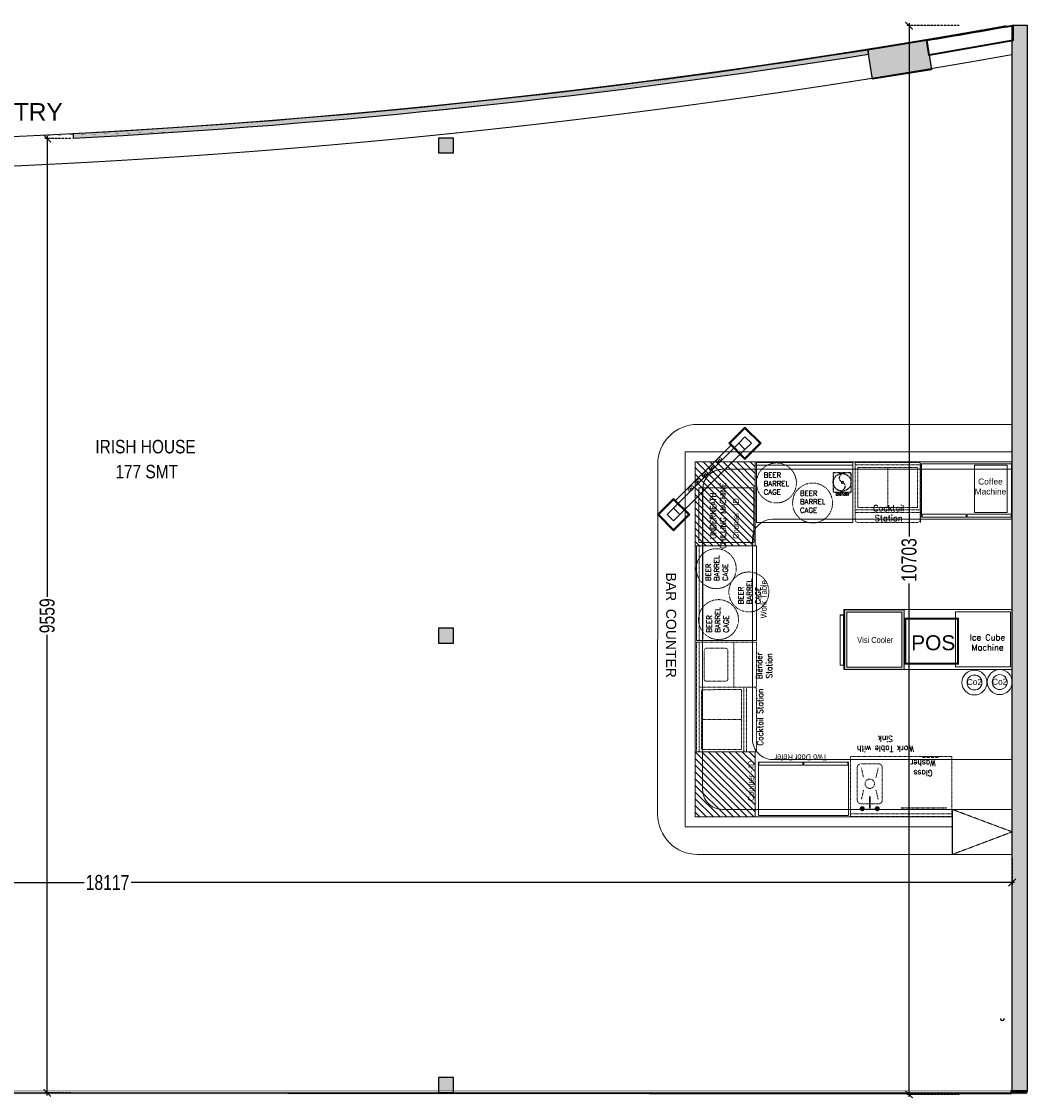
# Model space of a CAD drawing. Header units: millimetres. Extents: x 1277566 to 1493426, y 1039116 to 1145896.
# Tile 152 of 152: x 1470529 to 1480601, y 1132380 to 1143166. Entities that reach past the tile are written whole.
import ezdxf

# ---------------------------------------------------------------- set-up
doc = ezdxf.new("R2010")
doc.units = ezdxf.units.MM
doc.header["$PDMODE"] = 67
for name, pattern in [('( Hidden )', [0.375, 0.25, -0.125]), ('CONTINUA', [0]), ('DASHED', [0.75, 0.5, -0.25]), ('DASHED2', [0.375, 0.25, -0.125]), ('Hidden', [9.525, 6.35, -3.175])]:
    doc.linetypes.add(name, pattern=pattern)
for name, color, linetype, lineweight in [('A_ FURN', 26, 'Continuous', 20), ('AIRPORT EXTIING WALL', 1, 'Continuous', 20), ('BOH TEXT', 1, 'Continuous', 5), ('CKD Dimensions', 3, 'Continuous', 0), ('CKD Equipments', 252, 'Continuous', 0), ('equip', 8, 'Continuous', 9), ('FURN', 24, 'Continuous', 25), ('PRAXIS COMMENTS', 44, 'Continuous', 0), ('WALL 200', 7, 'Continuous', 35)]:
    doc.layers.add(name, color=color, linetype=linetype, lineweight=lineweight)
for name, color, linetype in [('CIVIL DIM', 7, 'Continuous'), ('CT_RETAIL TEXT', 1, 'Continuous'), ('Dimension a', 7, 'Continuous'), ('Equipment Name', 8, 'Continuous'), ('FAINTEQUIP', 253, 'Continuous'), ('kitchen equip1', 8, 'Continuous'), ('PDF2_Equipment', 253, 'Continuous'), ('PQ_204_2D', 7, 'CONTINUA'), ('PQ_BLUE_3D', 150, 'CONTINUA'), ('TEX', 156, 'Continuous'), ('WALL 150', 7, 'Continuous')]:
    doc.layers.add(name, color=color, linetype=linetype)
doc.layers.add('CT_GLAZING', color=7, linetype='Continuous', true_color=0x0000f5)
doc.layers.add('Equipment', color=7, linetype='Continuous', lineweight=9, true_color=0xcc6600)
doc.styles.add('Arial', font='arial.ttf', dxfattribs={"height": 3500})
doc.styles.add('PDF Arial', font='arial.ttf')
doc.styles.add('ROMANS', font='arial.ttf', dxfattribs={"width": 0.75})
doc.styles.get("Standard").update_dxf_attribs({"font": 'arial.ttf'})
doc.styles.add('STYLE1', font='GOTHIC.TTF', dxfattribs={"width": 0.9})
doc.dimstyles.new('1.300', dxfattribs={"dimtxt": 150, "dimasz": 75, "dimexe": 25, "dimexo": 25, "dimgap": 15, "dimtad": 0, "dimdec": 0, "dimdsep": 46, "dimtxsty": 'ROMANS', "dimblk": 'ARCHTICK', "dimcen": 0.09, "dimdle": 25, "dimclrd": 256, "dimclre": 256, "dimclrt": 256, "dimadec": 1, "dimazin": 2, "dimtfac": 1, "dimtdec": 0, "dimtmove": 2, "dimatfit": 3, "dimldrblk": 'OPEN90', "dimfxl": 100, "dimtolj": 1, "dimtzin": 0, "dimlwe": -1, "dimarcsym": 0})

# ---------------------------------------------------------------- blocks, each defined once
blk = doc.blocks.new('A$C68E25F39-flat-1-flat-1')
at = {"layer": 'Equipment', "ltscale": 25}
blk.add_line((-857, 303), (-304, 856), dxfattribs=at)
for points in [[(-163, 1040), (0, 878), (-163, 715), (-325, 878)], [(-163, 1026), (-14, 878), (-163, 729), (-311, 878)], [(-226, 878), (-163, 814), (-814, 163), (-878, 226)], [(-163, 941), (-99, 878), (-163, 814), (-226, 878)], [(-431, 700), (-417, 686), (-404, 700), (-417, 714)], [(-573, 559), (-559, 545), (-545, 559), (-559, 573)], [(-502, 630), (-488, 616), (-474, 630), (-488, 643)], [(-630, 502), (-616, 488), (-630, 474), (-643, 488)], [(-1040, 163), (-878, 0), (-715, 163), (-878, 325)], [(-700, 431), (-686, 417), (-700, 404), (-714, 417)], [(-1026, 163), (-878, 14), (-729, 163), (-878, 311)], [(-941, 163), (-878, 99), (-814, 163), (-878, 226)]]:
    blk.add_lwpolyline(points, close=True, dxfattribs=at)
for centre, major_axis in [((-494, 636), (23.2, 23.2)), ((-424, 706), (23.2, 23.2)), ((-565, 565), (23.2, 23.2)), ((-706, 424), (-23.2, -23.2)), ((-636, 494), (-23.2, -23.2))]:
    blk.add_ellipse(centre, major_axis=major_axis, ratio=0.595238, start_param=3.141593, end_param=9.424778, dxfattribs=at)
blk = doc.blocks.new('G$C03C87930')
at = {"layer": 'Equipment', "color": 254, "linetype": 'Hidden', "ltscale": 0.25, "elevation": 0}
for points in [[(535, 0), (0, 0), (0, 902), (535, 902)], [(30, 458), (30, 898), (0, 898), (0, 458)], [(30, 6), (30, 446), (0, 446), (0, 6)]]:
    blk.add_lwpolyline(points, close=True, dxfattribs=at)
blk = doc.blocks.new('G$C4A1CB15B')
at = {"layer": 'FAINTEQUIP', "color": 254, "linetype": '( Hidden )', "ltscale": 0.25, "elevation": 0}
blk.add_lwpolyline([(198, 195), (18, 195), (18, 0), (198, 0)], close=True, dxfattribs=at)
at = {"layer": 'FAINTEQUIP', "color": 254, "linetype": '( Hidden )', "ltscale": 0.25}
for radius in [88.5, 10.9]:
    blk.add_circle((109, 99, 0), radius, dxfattribs=at)
for centre, radius, start, end in [((126, 143, 0), 45.8, 105.8664, 229.1807), ((97, 59, 0), 42.9, 277.7629, 58.2387)]:
    blk.add_arc(centre, radius, start, end, dxfattribs=at)
at = {"layer": 'Equipment Name', "insert": (114, -2, 143), "char_height": 30.48, "width": 161.41, "attachment_point": 2, "style": 'STYLE1'}
blk.add_mtext('{\\Fsimplex|c0;Blender }', dxfattribs=at)
blk = doc.blocks.new('G$C6976CD5F')
at = {"layer": 'PQ_204_2D', "color": 254, "linetype": '( Hidden )', "ltscale": 0.25}
blk.add_line((517, 0, -100), (517, 460, -100), dxfattribs=at)
at = {"layer": 'PQ_BLUE_3D', "color": 254, "linetype": '( Hidden )', "ltscale": 0.25, "extrusion": (-1, 6.12323e-17, 0)}
for centre in [(-362, 592, -10), (-319, 592, -10), (-276, 592, -10), (-230, 592, -10)]:
    blk.add_circle(centre, 15, dxfattribs=at)
blk = doc.blocks.new('GFCD')
at = {"layer": 'Equipment', "ltscale": 0.25}
h = blk.add_hatch(dxfattribs=at)
h.set_pattern_fill('INSUL', color=256, angle=-1.4333)
h.set_pattern_definition([(358.56672815, (-12410586.428, 1201519.596), (0.238246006, 9.5220199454), []), (358.56672815, (-12410586.349, 1201522.77), (0.238246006, 9.5220199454), [3.175, -3.175]), (358.56672815, (-12410586.269, 1201525.944), (0.238246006, 9.5220199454), [3.175, -3.175])])
h.paths.add_polyline_path([(7661, 16946), (8261, 16931), (8246, 16332), (7646, 16347)])
h.paths.add_polyline_path([(7685, 16921), (8235, 16907), (8221, 16357), (7672, 16371)], flags=16)
for p, q in [((7712, 16955, 4454), (8217, 16942, 4454)), ((7712, 16955, 4454), (8217, 16942, 4454)), ((7713, 16988, 4454), (8218, 16975, 4454)), ((7713, 16988, 4454), (8218, 16975, 4454)), ((8215, 16937, 4454), (7714, 16950, 4454)), ((8215, 16937, 4454), (7714, 16950, 4454)), ((8215, 16942, 4454), (8215, 16932, 4454)), ((8215, 16942, 4454), (8215, 16932, 4454)), ((8217, 16942, 4454), (8218, 16975, 4454)), ((8217, 16942, 4454), (8218, 16975, 4454))]:
    blk.add_line(p, q, dxfattribs=at)
for points in [[(7661, 16946), (8261, 16931), (8246, 16332), (7646, 16347)], [(7685, 16921), (8235, 16907), (8221, 16357), (7672, 16371)]]:
    blk.add_lwpolyline(points, close=True, dxfattribs=at)
at = {"layer": 'kitchen equip1', "ltscale": 0.25}
blk.add_line((7713, 16988, 4454), (7712, 16955, 4454), dxfattribs=at)
blk = doc.blocks.new('BAR EQUIP')
at = {"layer": 'CKD Dimensions', "ltscale": 0.25}
h = blk.add_hatch(dxfattribs=at)
h.set_pattern_fill('ANSI31', color=254, scale=15, angle=270)
h.set_pattern_definition([(135, (991671.44, 1162335.35), (-33.67596, -33.67596), [])])
h.paths.add_polyline_path([(1012087, 1206017), (1012087, 1205177), (1012687, 1205177), (1012687, 1206017)])
h = blk.add_hatch(dxfattribs=at)
h.set_pattern_fill('ANSI31', color=254, scale=15, angle=270)
h.set_pattern_definition([(135, (998326.353, 1166236.556), (-33.67596, -33.67596), [])])
h.paths.add_polyline_path([(1012087, 1203111), (1012087, 1202461), (1012687, 1202461), (1012687, 1203111)])
for p, q in [((1012362, 1205944, -261), (1015261, 1205944, -261)), ((1012162, 1205744, -261), (1012161, 1202737, -261)), ((1014657, 1202537, -261), (1012361, 1202537, -261)), ((1014662, 1202086, -261), (1014662, 1202537, -261)), ((1015261, 1202086, -261), (1015261, 1202537, -261))]:
    blk.add_line(p, q)
at = {"linetype": '( Hidden )', "ltscale": 10}
for p, q in [((1015261, 1202312, -261), (1014661, 1202537, -261)), ((1014661, 1202086, -261), (1015261, 1202312, -261))]:
    blk.add_line(p, q, dxfattribs=at)
at = {"color": 254, "lineweight": 60, "const_width": 19.2, "elevation": -143}
blk.add_lwpolyline([(1014717, 1203997), (1014717, 1204447), (1014192, 1204447), (1014192, 1203997)], close=True, dxfattribs=at)
at = {"elevation": -261}
for points in [[(1014661, 1202537), (1015261, 1202537)], [(1015261, 1202086), (1014661, 1202086)]]:
    blk.add_lwpolyline(points, dxfattribs=at)
at = {"color": 254, "ltscale": 0.25}
for centre in [(1014883, 1203808, -261), (1015136, 1203812, -261)]:
    blk.add_circle(centre, 125, dxfattribs=at)
for centre, start, end in [((1012362, 1205744, -261), 90, 179.9944), ((1012361, 1202737, -261), 179.9944, 270)]:
    blk.add_arc(centre, 200, start, end)
at = {"layer": 'CKD Dimensions', "color": 254, "elevation": -261}
blk.add_lwpolyline([(1014694, 1204516), (1014694, 1203966), (1015244, 1203966), (1015244, 1204516), (1014694, 1204516)], dxfattribs=at)
at = {"layer": 'equip', "color": 254, "linetype": '( Hidden )', "ltscale": 0.25}
for p, q in [((1013922, 1202994, -261), (1013747, 1202994, -261)), ((1013710, 1202956, -261), (1013710, 1202631, -261)), ((1013751, 1202953, -261), (1013772, 1202856, -261)), ((1013919, 1202953, -261), (1013897, 1202856, -261)), ((1013960, 1202631, -261), (1013960, 1202956, -261)), ((1013751, 1202635, -261), (1013772, 1202731, -261)), ((1013919, 1202635, -261), (1013897, 1202731, -261)), ((1013747, 1202594, -261), (1013922, 1202594, -261))]:
    blk.add_line(p, q, dxfattribs=at)
at = {"layer": 'equip', "color": 254, "linetype": '( Hidden )', "ltscale": 0.25, "elevation": -261}
blk.add_lwpolyline([(1013641, 1202467), (1014656, 1202467), (1014656, 1203067), (1013641, 1203067), (1013641, 1202467), (1013641, 1202492), (1014656, 1202492)], dxfattribs=at)
at = {"layer": 'equip', "color": 254, "linetype": '( Hidden )', "ltscale": 0.25, "const_width": 25, "elevation": -261}
for points in [[(1013747, 1202544, 1), (1013772, 1202544, 1)], [(1013897, 1202544, 1), (1013922, 1202544, 1)]]:
    blk.add_lwpolyline(points, format="xyb", close=True, dxfattribs=at)
at = {"layer": 'equip', "color": 254, "linetype": '( Hidden )', "ltscale": 0.25}
blk.add_circle((1013835, 1202794, -261), 46.9, dxfattribs=at)
for centre, start, end in [((1013747, 1202956, -261), 90, 180), ((1013922, 1202956, -261), 0, 90), ((1013747, 1202631, -261), 180, 270), ((1013922, 1202631, -261), 270, 0)]:
    blk.add_arc(centre, 37.5, start, end, dxfattribs=at)
for points in [[(1013827, 1202544, -261), (1013842, 1202544, -261), (1013827, 1202669, -261), (1013842, 1202669, -261)], [(1013760, 1202551, -261), (1013760, 1202536, -261), (1013910, 1202551, -261), (1013910, 1202536, -261)]]:
    blk.add_trace(points, dxfattribs=at)
at = {"layer": 'Equipment', "linetype": '( Hidden )', "ltscale": 0.25}
for p, q in [((1014339, 1206012, -261), (1013689, 1206012, -261)), ((1013689, 1206012, -261), (1013689, 1205437, -261)), ((1014339, 1206012, -261), (1014339, 1205412, -261)), ((1014342, 1205409, -261), (1014342, 1206009, -261)), ((1013689, 1205987, -261), (1014339, 1205987, -261)), ((1014314, 1205962, -261), (1013714, 1205962, -261)), ((1013714, 1205962, -261), (1013714, 1205562, -261)), ((1014014, 1205962, -261), (1014014, 1205562, -261)), ((1014314, 1205962, -261), (1014314, 1205562, -261)), ((1013689, 1205537, -261), (1014339, 1205537, -261)), ((1013689, 1205512, -261), (1014339, 1205512, -261)), ((1013714, 1205562, -261), (1014314, 1205562, -261)), ((1013714, 1205412, -261), (1014314, 1205412, -261)), ((1013714, 1205412, -261), (1014314, 1205412, -261)), ((1013714, 1205412, -261), (1014314, 1205412, -261)), ((1012100, 1205177, -261), (1012675, 1205177, -261)), ((1012125, 1204227, -177), (1012125, 1205177, -261)), ((1012700, 1204212, -177), (1012100, 1204212, -177)), ((1012100, 1204212, -177), (1012100, 1203112, -177)), ((1012125, 1203112, -177), (1012125, 1204212, -177)), ((1012475, 1203761, -177), (1012475, 1204211, -177)), ((1012700, 1203761, -177), (1012700, 1204212, -177)), ((1012175, 1204126, -177), (1012175, 1203846, -177)), ((1012175, 1204126, -177), (1012175, 1203846, -177)), ((1012175, 1204126, -177), (1012175, 1203846, -177)), ((1012390, 1204151, -177), (1012200, 1204151, -177)), ((1012390, 1204151, -177), (1012200, 1204151, -177)), ((1012390, 1204151, -177), (1012200, 1204151, -177)), ((1012415, 1203846, -177), (1012415, 1204126, -177)), ((1012415, 1203846, -177), (1012415, 1204126, -177)), ((1012415, 1203846, -177), (1012415, 1204126, -177)), ((1012125, 1203761, -177), (1012700, 1203761, -177)), ((1012150, 1203736, -177), (1012550, 1203737, -177)), ((1012150, 1203736, -177), (1012150, 1203136, -177)), ((1012200, 1203821, -177), (1012390, 1203821, -177)), ((1012200, 1203821, -177), (1012390, 1203821, -177)), ((1012200, 1203821, -177), (1012390, 1203821, -177)), ((1012550, 1203137, -177), (1012550, 1203737, -177)), ((1012575, 1203112, -177), (1012575, 1203762, -177)), ((1012600, 1203112, -177), (1012600, 1203762, -177)), ((1012700, 1203137, -177), (1012700, 1203737, -177)), ((1012700, 1203137, -177), (1012700, 1203737, -177)), ((1012700, 1203137, -177), (1012700, 1203737, -177)), ((1012150, 1203437, -177), (1012550, 1203437, -177)), ((1012100, 1203112, -177), (1012675, 1203112, -177)), ((1012150, 1203136, -177), (1012550, 1203137, -177)), ((1013614, 1203002, -261), (1013614, 1203017, -261))]:
    blk.add_line(p, q, dxfattribs=at)
at = {"layer": 'Equipment', "lineweight": 5, "ltscale": 25, "elevation": -261}
blk.add_lwpolyline([(1012699, 1206011), (1013666, 1206011), (1013666, 1205411), (1012699, 1205411), (1012699, 1206011), (1012699, 1205986), (1013666, 1205986)], dxfattribs=at)
at = {"layer": 'Equipment', "color": 254, "ltscale": 25, "elevation": -202}
blk.add_lwpolyline([(1014884, 1205511), (1015211, 1205511), (1015211, 1205984), (1014884, 1205984)], close=True, dxfattribs=at)
at = {"layer": 'Equipment', "color": 254, "linetype": 'Hidden', "elevation": -345}
blk.add_lwpolyline([(1012673, 1205209), (1012123, 1205209), (1012123, 1205759), (1012673, 1205759), (1012673, 1205209)], dxfattribs=at)
at = {"layer": 'Equipment', "lineweight": 0, "ltscale": 25, "elevation": -177}
blk.add_lwpolyline([(1012101, 1204228), (1012101, 1205177), (1012701, 1205177), (1012701, 1204228)], close=True, dxfattribs=at)
at = {"layer": 'Equipment', "linetype": '( Hidden )', "ltscale": 0.25}
for centre in [(1012900, 1205807, -93), (1013262, 1205606, 25), (1012297, 1204948, -261), (1012624, 1204715, -261), (1012320, 1204438, -177)]:
    blk.add_circle(centre, 200, dxfattribs=at)
for centre, start, end in [((1013714, 1205437, -261), 180.0033, 270.0033), ((1014314, 1205437, -261), 270.0033, 0.0033), ((1012200, 1204126, -177), 90.0033, 180.0033), ((1012200, 1204126, -177), 90.0033, 180.0033), ((1012200, 1204126, -177), 90.0033, 180.0033), ((1012390, 1204126, -177), 0.0033, 90.0033), ((1012390, 1204126, -177), 0.0033, 90.0033), ((1012390, 1204126, -177), 0.0033, 90.0033), ((1012200, 1203846, -177), 179.9967, 269.9967), ((1012390, 1203846, -177), 270.0033, 0.0033), ((1012390, 1203846, -177), 270.0033, 0.0033), ((1012390, 1203846, -177), 270.0033, 0.0033), ((1012675, 1203737, -177), 0.0033, 90.0033), ((1012675, 1203137, -177), 270.0033, 0.0033)]:
    blk.add_arc(centre, 25, start, end, dxfattribs=at)
at = {"layer": 'PDF2_Equipment', "color": 254, "lineweight": 0}
for centre in [(1014883, 1203808, -261), (1015136, 1203812, -261)]:
    blk.add_circle(centre, 74.8, dxfattribs=at)
at = {"layer": 'PRAXIS COMMENTS', "elevation": -261}
for points in [[(1014662, 1202361), (1011987, 1202361), (1011987, 1206117), (1015261, 1206117)], [(1014662, 1202461), (1012087, 1202461), (1012087, 1206017), (1015261, 1206017)]]:
    blk.add_lwpolyline(points, dxfattribs=at)
at = {"layer": 'PRAXIS COMMENTS', "color": 254, "elevation": -261}
for points in [[(1012087, 1206017), (1012087, 1205177), (1012687, 1205177), (1012687, 1206017), (1012087, 1206017)], [(1015251, 1203938), (1013576, 1203938), (1013576, 1204538), (1015251, 1204538)], [(1012087, 1203112), (1012087, 1202461), (1012687, 1202461), (1012687, 1203112), (1012087, 1203112)]]:
    blk.add_lwpolyline(points, dxfattribs=at)
blk.add_blockref('A$C68E25F39-flat-1-flat-1', (1012748, 1205327))
at = {"layer": 'CKD Equipments', "ltscale": 0.25, "xscale": -1}
for p, rotation in [((1014353, 1205464, -261), 270), ((1013621, 1203011, -261), 90)]:
    blk.add_blockref('G$C03C87930', p, dxfattribs=dict(at, rotation=rotation))
at = {"layer": 'CKD Equipments', "ltscale": 0.25, "rotation": 270}
blk.add_blockref('G$C6976CD5F', (1014146, 1203071, -261), dxfattribs=at)
at = {"layer": 'Equipment', "xscale": -0.9999999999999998, "rotation": 88.56672814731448}
blk.add_blockref('GFCD', (1030713, 1211772, -261), dxfattribs=at)
at = {"layer": 'kitchen equip1'}
blk.add_blockref('G$C4A1CB15B', (1013449, 1205714, -261), dxfattribs=at)
at = {"layer": 'Equipment Name', "linetype": 'Continuous', "lineweight": 5, "ltscale": 25, "char_height": 51, "width": 283.06, "attachment_point": 7, "style": 'PDF Arial'}
for insert, rotation in [((1012772, 1205690, 266), 359.9978), ((1013136, 1205508, 25), 359.9978), ((1012413, 1204825, -20), 89.9978), ((1012740, 1204592, -20), 89.9978), ((1012422, 1204307, -177), 89.9978)]:
    blk.add_mtext('{\\Fsimplex|c0;BEER BARREL CAGE}', dxfattribs=dict(at, insert=insert, rotation=rotation))
at = {"layer": 'Equipment Name', "char_height": 60, "width": 425.63, "attachment_point": 8}
for s, insert in [('Coffee \\PMachine', (1015043, 1205690, -9238)), ('{\\Fsimplex|c0;Cocktail Station}', (1014024, 1205424, 25)), ('{\\Fsimplex|c0;Ice Cube Machine}', (1015013, 1204130, -93))]:
    blk.add_mtext(s, dxfattribs=dict(at, insert=insert))
at = {"layer": 'Equipment Name', "char_height": 60}
for s, insert, width, attachment_point, rotation, style in [('{\\Fsimplex|c0;UNDERNEATH \\PCHILLING MACHINE}', (1012235, 1205478, -704), 704.59, 2, 90, 'STYLE1'), ('Counter - ID', (1012464, 1205450, 27714), 704.59, 2, 90, 'STYLE1'), ('Work Table', (1012742, 1204641, -9238), 704.59, 2, 90, 'STYLE1'), ('{\\Fsimplex|c0;Blender Station}', (1012698, 1203975, -34), 292.33, 2, 90, 'STYLE1'), ('Co2', (1014882, 1203843, -261), 990.81, 2, 0.7346, 'Arial'), ('Co2', (1015135, 1203846, -261), 990.81, 2, 0.7346, 'Arial'), ('{\\Fsimplex|c0;Cocktail Station}', (1012706, 1203461, -34), 704.59, 2, 90, 'STYLE1'), ('{\\Fsimplex|c0;Work Table with Sink}', (1013991, 1203113, -93), 698.82, 2, 180, 'STYLE1'), ('Counter - ID', (1012614, 1202822, 27773), 704.59, 2, 90, 'STYLE1'), ('Two Door Refer', (1013145, 1203089, -9297), 704.59, 8, 180, 'STYLE1'), ('{\\Fsimplex|c0;Glass Washer}', (1014368, 1202869, -93), 318.71, 2, 180, 'STYLE1')]:
    blk.add_mtext(s, dxfattribs=dict(at, insert=insert, width=width, attachment_point=attachment_point, rotation=rotation, style=style))
at = {"layer": 'Equipment Name', "attachment_point": 8}
for s, insert, char_height, width, style in [('Visi Cooler', (1013889, 1204203, -9297), 60, 704.59, 'STYLE1'), ('POS', (1014470, 1204129, -143), 150, 702.13, 'Arial')]:
    blk.add_mtext(s, dxfattribs=dict(at, insert=insert, char_height=char_height, width=width, style=style))
blk = doc.blocks.new('_ARCHTICK')
at = {"color": 0, "linetype": 'ByBlock', "const_width": 0.15}
blk.add_lwpolyline([(-0.5, -0.5), (0.5, 0.5)], dxfattribs=at)
blk = doc.blocks.new('*D376')
at = {"layer": 'CIVIL DIM', "linetype": 'DASHED2', "transparency": 16777216}
for p, q in [((1462331, 1134917), (1462331, 1134518)), ((1480448, 1134783), (1480448, 1134518))]:
    blk.add_line(p, q, dxfattribs=at)
at = {"layer": 'CIVIL DIM', "lineweight": -2, "transparency": 16777216}
for p, q in [((1462306, 1134543), (1471168, 1134543)), ((1480473, 1134543), (1471611, 1134543))]:
    blk.add_line(p, q, dxfattribs=at)
at = {"layer": 'Defpoints', "color": 0, "transparency": 16777216}
for p in [(1462331, 1134942), (1480448, 1134801, -261), (1480448, 1134543)]:
    blk.add_point(p, dxfattribs=at)
at = {"layer": 'CIVIL DIM', "lineweight": -2, "transparency": 16777216, "xscale": 75, "yscale": 75, "zscale": 75, "rotation": 180}
blk.add_blockref('_ARCHTICK', (1462331, 1134543), dxfattribs=at)
at = {"layer": 'CIVIL DIM', "lineweight": -2, "transparency": 16777216, "xscale": 75, "yscale": 75, "zscale": 75}
blk.add_blockref('_ARCHTICK', (1480448, 1134543), dxfattribs=at)
at = {"layer": 'CIVIL DIM', "transparency": 16777216, "insert": (1471390, 1134543), "char_height": 150, "attachment_point": 5, "style": 'ROMANS', "bg_fill": 3, "box_fill_scale": 1.1, "bg_fill_color": 256, "bg_fill_true_color": 13158600, "bg_fill_transparency": 0}
blk.add_mtext('\\A1;18117', dxfattribs=at)
blk = doc.blocks.new('_Open90')
at = {"color": 0, "linetype": 'ByBlock', "lineweight": -2}
for p, q in [((0, 0), (-1, 0)), ((-0.5, 0.5), (0, 0)), ((0, 0), (-0.5, -0.5))]:
    blk.add_line(p, q, dxfattribs=at)
blk = doc.blocks.new('*D378')
at = {"layer": 'CIVIL DIM', "linetype": 'DASHED2', "transparency": 16777216}
for p, q in [((1479916, 1143125), (1479391, 1143125)), ((1479916, 1132421), (1479391, 1132421))]:
    blk.add_line(p, q, dxfattribs=at)
at = {"layer": 'CIVIL DIM', "lineweight": -2, "transparency": 16777216}
for p, q in [((1479416, 1143150), (1479416, 1137994)), ((1479416, 1132396), (1479416, 1137552))]:
    blk.add_line(p, q, dxfattribs=at)
at = {"layer": 'Defpoints', "color": 0, "transparency": 16777216}
for p in [(1480393, 1143125), (1479416, 1132421), (1480382, 1132421)]:
    blk.add_point(p, dxfattribs=at)
at = {"layer": 'CIVIL DIM', "lineweight": -2, "transparency": 16777216, "xscale": 75, "yscale": 75, "zscale": 75}
for p, rotation in [((1479416, 1143125), 90), ((1479416, 1132421), 270)]:
    blk.add_blockref('_ARCHTICK', p, dxfattribs=dict(at, rotation=rotation))
at = {"layer": 'CIVIL DIM', "transparency": 16777216, "insert": (1479416, 1137773), "char_height": 150, "attachment_point": 5, "rotation": 90, "style": 'ROMANS', "bg_fill": 3, "box_fill_scale": 1.1, "bg_fill_color": 256, "bg_fill_true_color": 13158600, "bg_fill_transparency": 0}
blk.add_mtext('\\A1;10703', dxfattribs=at)
blk = doc.blocks.new('*D379')
at = {"layer": 'CIVIL DIM', "linetype": 'DASHED2', "transparency": 16777216}
for p, q in [((1471023, 1141993), (1470761, 1141993)), ((1471023, 1132435), (1470761, 1132435))]:
    blk.add_line(p, q, dxfattribs=at)
at = {"layer": 'CIVIL DIM', "lineweight": -2, "transparency": 16777216}
for p, q in [((1470786, 1142018), (1470786, 1137397)), ((1470786, 1132410), (1470786, 1137031))]:
    blk.add_line(p, q, dxfattribs=at)
at = {"layer": 'Defpoints', "color": 0, "transparency": 16777216}
for p in [(1471048, 1141993), (1470786, 1132435), (1471048, 1132435)]:
    blk.add_point(p, dxfattribs=at)
at = {"layer": 'CIVIL DIM', "lineweight": -2, "transparency": 16777216, "xscale": 75, "yscale": 75, "zscale": 75}
for p, rotation in [((1470786, 1141993), 90), ((1470786, 1132435), 270)]:
    blk.add_blockref('_ARCHTICK', p, dxfattribs=dict(at, rotation=rotation))
at = {"layer": 'CIVIL DIM', "transparency": 16777216, "insert": (1470786, 1137214), "char_height": 150, "attachment_point": 5, "rotation": 90, "style": 'ROMANS', "bg_fill": 3, "box_fill_scale": 1.1, "bg_fill_color": 256, "bg_fill_true_color": 13158600, "bg_fill_transparency": 0}
blk.add_mtext('\\A1;9559', dxfattribs=at)

msp = doc.modelspace()

# ---------------------------------------------------------------- hatches: boundary and pattern name
h = msp.add_hatch(color=256)
h.dxf.hatch_style = 1
edge = h.paths.add_edge_path()
edge.add_line((1479001.64, 1142884.1489), (1479009.4759, 1142835.4207))
edge.add_arc((1466913.2272, 1219140.9049), 77258.308, 273.067558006, 279.007798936, ccw=False)
edge.add_line((1471047.583, 1141993.2979), (1471047.583, 1142043.3697))
edge.add_arc((1466896.0109, 1219363.0897), 77431.0961, 273.073463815, 278.994558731)
h = msp.add_hatch(color=256)
h.dxf.hatch_style = 1
h.paths.add_polyline_path([(1479001.64, 1142884.1489), (1479594.0296, 1142979.4097), (1479641.66, 1142683.215), (1479049.2705, 1142587.9541)])
h = msp.add_hatch(color=7)
h.dxf.hatch_style = 2
h.paths.add_polyline_path([(1474849.4312, 1141993.5035), (1474711.4312, 1141993.5035), (1474711.4312, 1141855.5035), (1474849.4312, 1141855.5035)], flags=16)
h.paths.add_polyline_path([(1474855.4312, 1141999.5035), (1474705.4312, 1141999.5035), (1474705.4312, 1141849.5035), (1474855.4312, 1141849.5035)])
h = msp.add_hatch(color=7)
h.dxf.hatch_style = 2
h.paths.add_polyline_path([(1474855.4312, 1136938.9124), (1474705.4312, 1136938.9124), (1474705.4312, 1137088.9124), (1474855.4312, 1137088.9124)])
h = msp.add_hatch(color=7)
h.dxf.hatch_style = 2
h.paths.add_polyline_path([(1474855.4312, 1132438.9124), (1474705.4312, 1132438.9124), (1474705.4312, 1132588.9124), (1474855.4312, 1132588.9124)])
at = {"layer": 'CT_GLAZING'}
h = msp.add_hatch(color=256, dxfattribs=at)
h.dxf.hatch_style = 1
h.paths.add_polyline_path([(1480597.1265, 1132455.9769), (1480597.1265, 1132421.3085), (1480601.2792, 1132421.3085), (1480601.2792, 1132455.9769)])
h.paths.add_polyline_path([(1470005.7513, 1132421.3085), (1470005.7513, 1132455.9769), (1462331.178, 1132473.3111), (1462331.178, 1132438.6427)])
h.paths.add_polyline_path([(1470305.7513, 1132455.9769), (1470305.7513, 1132421.3085), (1480598.3938, 1132421.3085), (1480598.3938, 1132455.9769)])
at = {"layer": 'WALL 150', "true_color": 0xc7c8ca}
h = msp.add_hatch(color=9, dxfattribs=at)
h.dxf.hatch_style = 1
h.paths.add_polyline_path([(1480448.3938, 1143128.3609), (1480598.3938, 1143128.3609), (1480598.3938, 1132446.7215), (1480448.3938, 1132446.7215)])

# ---------------------------------------------------------------- linework, layer by layer
msp.add_line((1480448.3938, 1138681.6972), (1480448.3938, 1139131.6972))
msp.add_lwpolyline([(1479001.64, 1142884.1489), (1479594.0296, 1142979.4097), (1479641.66, 1142683.215), (1479049.2705, 1142587.9541)], close=True)
msp.add_lwpolyline([(1479001.64, 1142884.1489), (1479009.4759, 1142835.4207, -0.0259249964), (1471047.583, 1141993.2979), (1471047.583, 1142043.3697, 0.0258414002)], format="xyb", close=True)
at = {"color": 7}
for points in [[(1474705.4312, 1141849.5035), (1474855.4312, 1141849.5035), (1474855.4312, 1141999.5035), (1474705.4312, 1141999.5035)], [(1474705.4312, 1136938.9124), (1474855.4312, 1136938.9124), (1474855.4312, 1137088.9124), (1474705.4312, 1137088.9124)], [(1474705.4312, 1132438.9124), (1474855.4312, 1132438.9124), (1474855.4312, 1132588.9124), (1474705.4312, 1132588.9124)]]:
    msp.add_lwpolyline(points, close=True, dxfattribs=at)
at = {"layer": 'A_ FURN'}
for points in [[(1480448.3938, 1139131.6972), (1477298.7263, 1139131.6972, 0.4141802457), (1476898.7263, 1138731.7427), (1476898.3842, 1135224.1861, 0.4142135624), (1477298.3842, 1134824.1861), (1479848.3937, 1134824.1861)], [(1479848.3937, 1135274.9602), (1477548.4087, 1135274.9602, -0.4142421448), (1477348.4087, 1135474.9797), (1477348.702, 1138481.7167, -0.414184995), (1477548.702, 1138681.6972), (1480448.3938, 1138681.6972)], [(1480448.3938, 1138181.6972), (1478048.6532, 1138181.6972, 0.414184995), (1477848.6532, 1137981.7167), (1477848.4575, 1135974.9797, 0.4142421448), (1478048.4575, 1135774.9602), (1480448.3938, 1135774.9603)]]:
    msp.add_lwpolyline(points, format="xyb", dxfattribs=at)
msp.add_lwpolyline([(1479848.3938, 1134824.1861), (1480448.3938, 1135049.5732), (1479848.3938, 1135274.9602)], dxfattribs=at)
msp.add_lwpolyline([(1480448.3938, 1135274.9602), (1479848.3959, 1135274.9602), (1479848.3959, 1134824.1862), (1480448.3938, 1134824.1862)], close=True, dxfattribs=at)
at = {"layer": 'AIRPORT EXTIING WALL', "linetype": 'DASHED', "ltscale": 10}
for centre, radius in [((1466939.6318, 1218472.6619), 76539.6635), ((1466949.9297, 1218424.9539), 76785.8959)]:
    msp.add_arc(centre, radius, 266.549748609, 280.123163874, dxfattribs=at)
at = {"layer": 'CT_GLAZING'}
for points in [[(1480598.3938, 1132455.9769), (1480435.7216, 1132455.9769), (1480435.7216, 1132421.3085), (1462331.178, 1132438.6427), (1462331.178, 1132473.3111), (1470005.7513, 1132455.9769)], [(1470305.7513, 1132434.7787), (1480598.3938, 1132434.7787)]]:
    msp.add_lwpolyline(points, dxfattribs=at)
at = {"layer": 'FURN'}
msp.add_arc((1480350.0518, 1133181.0326), 20.3448, 176.15433471, 6.90284781, dxfattribs=at)
at = {"layer": 'WALL 150'}
msp.add_lwpolyline([(1480448.3938, 1143128.3609), (1480598.3938, 1143128.3609), (1480598.3938, 1132446.7215), (1480448.3938, 1132446.7215)], close=True, dxfattribs=at)
at = {"layer": 'WALL 200'}
msp.add_lwpolyline([(1479594.0296, 1142979.4097, 0.0028575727), (1480453.6709, 1143127.5315), (1480453.6709, 1142976.0579), (1479618.3784, 1142829.7385), (1479594.0296, 1142979.4097)], format="xyb", dxfattribs=at)

# ---------------------------------------------------------------- block references
at = {"layer": 'Equipment'}
msp.add_blockref('BAR EQUIP', (465187.7375, -67262.0504, 260.7432), dxfattribs=at)

# ---------------------------------------------------------------- texts
at = {"layer": 'BOH TEXT', "char_height": 135, "attachment_point": 1}
for s, width, insert in [('{\\fArial Narrow|b0|i0|c0|p34;IRISH HOUSE }', 6151.856442, (1471267.7271, 1138975.9596)), ('{\\fArial Narrow|b0|i0|c0|p34;177 SMT}', 1716.957201, (1471468.4681, 1138725.7448))]:
    msp.add_mtext_dynamic_manual_height_columns(s, width=width, gutter_width=24.7915, heights=[-139.6965], dxfattribs=dict(at, insert=insert))
at = {"layer": 'CT_RETAIL TEXT', "insert": (1470941.3101, 1142173.7959), "char_height": 175, "width": 1507.513984, "attachment_point": 9}
msp.add_mtext('{\\C7;MAIN ENTRY}', dxfattribs=at)
at = {"layer": 'TEX', "insert": (1476982.2313, 1137647.8311), "char_height": 100, "width": 1054.819918, "attachment_point": 7, "rotation": 270, "style": 'PDF Arial'}
msp.add_mtext('\\pxqc;{\\C7;BAR  COUNTER }', dxfattribs=at)

# ---------------------------------------------------------------- next in the draw order: dimensions: what is measured, and where the dimension line sits
at = {"layer": 'CIVIL DIM'}
dim = msp.add_linear_dim(base=(1480448.3938, 1134543.2254), p1=(1462331.3751, 1134942.0725), p2=(1480448.3938, 1134801.3256, -260.7432), dimstyle='1.300', override={"dimfxl": 500, "dimfxlon": 1, "dimtfill": 1, "dimarcsym": 1}, dxfattribs=at)
dim.commit()
dim.dimension.update_dxf_attribs({"geometry": '*D376', "text_midpoint": (1471389.8844, 1134543.2254)})

# ---------------------------------------------------------------- next in the draw order: dimensions: what is measured, and where the dimension line sits
for base, p1, p2, picture, middle in [((1479416.3264, 1132421.3596), (1480392.6053, 1143124.5525), (1480382.3575, 1132421.3596), '*D378', (1479416.3264, 1137772.956)), ((1470786.2358, 1132434.7787), (1471047.583, 1141993.2979), (1471047.583, 1132434.7787), '*D379', (1470786.2358, 1137214.0383))]:
    dim = msp.add_linear_dim(base=base, p1=p1, p2=p2, angle=90, dimstyle='1.300', override={"dimfxl": 500, "dimfxlon": 1, "dimtfill": 1, "dimarcsym": 1}, dxfattribs=at)
    dim.commit()
    dim.dimension.update_dxf_attribs({"geometry": picture, "text_midpoint": middle})

# ---------------------------------------------------------------- next in the draw order: linework, layer by layer
at = {"layer": 'Dimension a', "const_width": 1}
msp.add_lwpolyline([(1462333.3179, 1142046.7319), (1462333.3179, 1142046.7319), (1462331.178, 1132455.9769), (1480448.3938, 1132455.9769), (1480448.3938, 1143128.3609), (1479594.0296, 1142979.4097), (1478509.6443, 1142807.8928), (1477432.2499, 1142652.1888), (1476041.9635, 1142423.8121), (1473873.3566, 1142196.7514), (1472242.5434, 1142066.6255), (1470509.7725, 1142016.3071), (1469247.583, 1141967.894), (1466086.1903, 1141937.0265), (1464099.3076, 1141983.8936), (1462333.3179, 1142046.7319)], dxfattribs=at)

doc.saveas('drawing.dxf')
